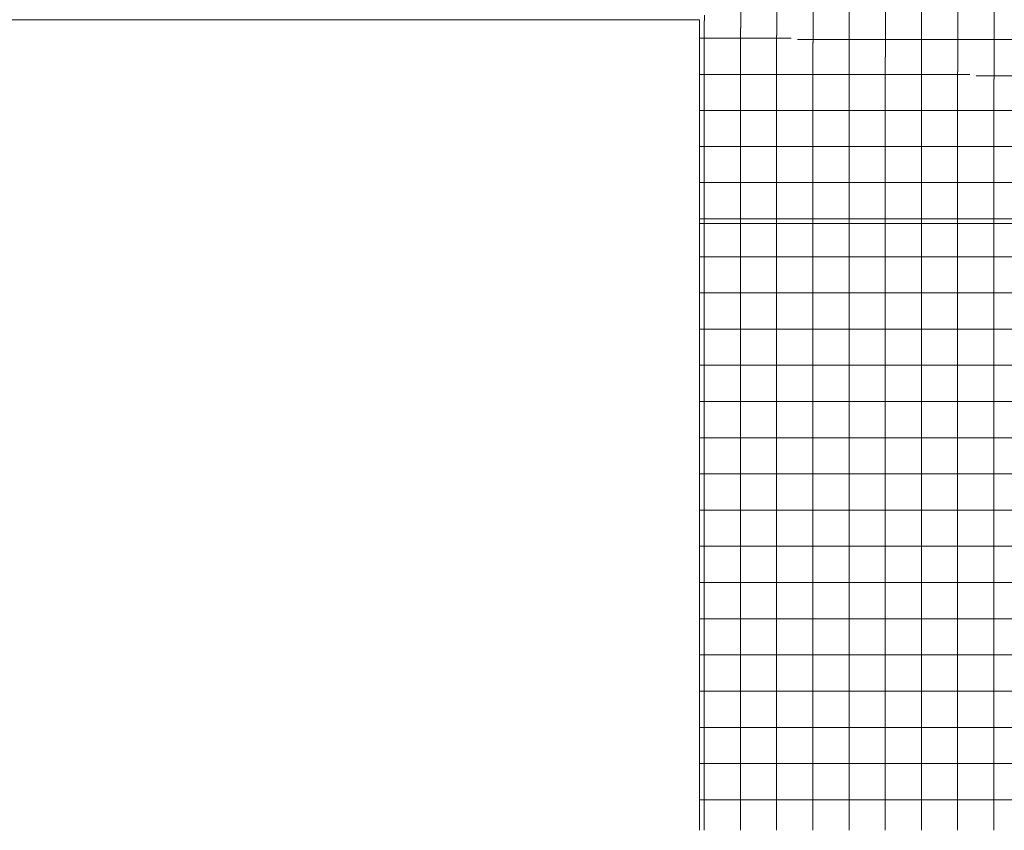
# Model space of a CAD drawing. Header units: millimetres. Extents: x -281 to 145437, y -16481 to 78869.
# Tile 16 of 256: x 19077 to 27238, y -2326 to 4391. Entities that reach past the tile are written whole.
import ezdxf

# ---------------------------------------------------------------- set-up
doc = ezdxf.new("R2010")
doc.units = ezdxf.units.MM
for name, color, linetype, lineweight in [('Split Lines', 250, 'Continuous', 9), ('Surface Pattern', 7, 'Continuous', 5), ('Toposolid', 7, 'Continuous', 5)]:
    doc.layers.add(name, color=color, linetype=linetype, lineweight=lineweight)

msp = doc.modelspace()

# ---------------------------------------------------------------- hatches: boundary and pattern name
at = {"layer": 'Surface Pattern'}
h = msp.add_hatch(dxfattribs=at)
h.set_pattern_fill('FP_30', color=254, style=0, pattern_type=2)
h.set_pattern_definition([(0.0113, (16953.34, 10524.48), (3e-05, 299.966), []), (90, (16953.34, 10524.48), (-299.974, -0.059), [])])
h.paths.add_polyline_path([(33057, 2703.7), (29167.7, 8306), (24711, 4391.3), (32826.4, 2750.3)])
h = msp.add_hatch(dxfattribs=at)
h.set_pattern_fill('FP_28', color=254, style=0, pattern_type=2)
h.set_pattern_definition([(0, (16950.68, 10517.05), (0, 299.045), []), (90, (16950.68, 10517.05), (-300, 2e-14), [])])
h.paths.add_polyline_path([(33057, 2703.7), (24711, 4391.3), (24711, 2703.7), (32826.4, 2703.7)])
h = msp.add_hatch(dxfattribs=at)
h.set_pattern_fill('FP_26', color=254, style=0, pattern_type=2)
h.set_pattern_definition([(0, (16950.68, 10527.02), (0, 300), []), (90, (16950.68, 10527.02), (-300, 2e-14), [])])
h.paths.add_polyline_path([(32826.4, -2326.1), (33057, -2326.1), (33057, 2703.7), (24711, 2703.7), (24711, -2326.1), (25788.2, -2326.1)])

# ---------------------------------------------------------------- linework, layer by layer
at = {"layer": 'Split Lines', "color": 53}
msp.add_line((33057, 2703.7), (24711, 2703.7), dxfattribs=at)
at = {"layer": 'Toposolid', "color": 253}
for p, q in [((24711, 4391.3), (2163.1, 4391.3)), ((24711, -2326.1), (24711, 4391.3))]:
    msp.add_line(p, q, dxfattribs=at)

doc.saveas('drawing.dxf')
